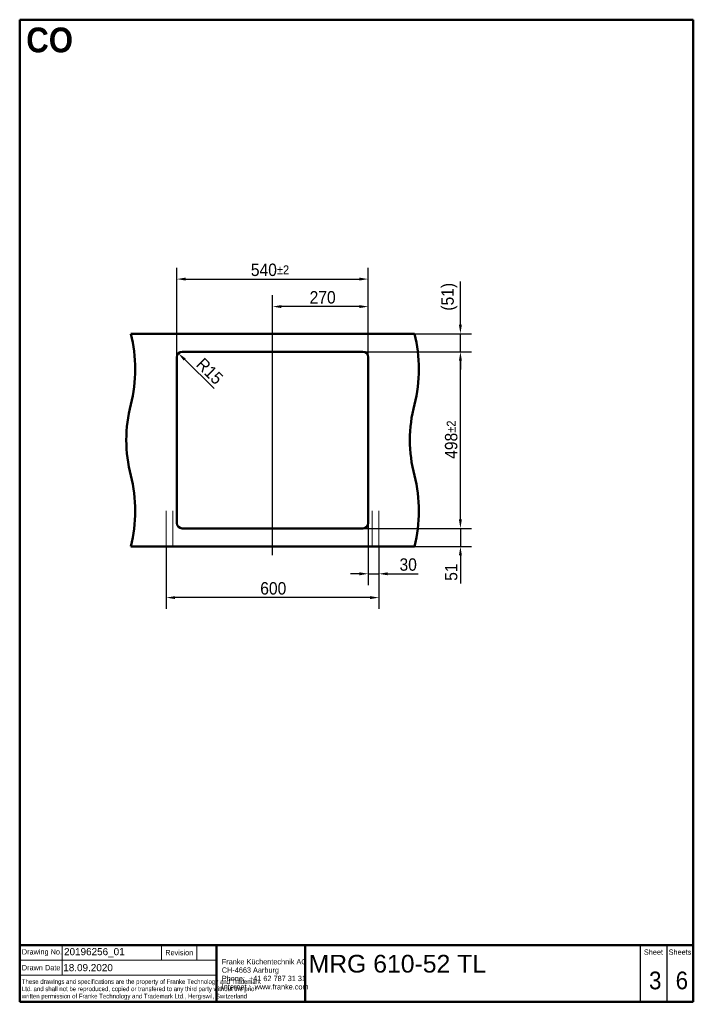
# Model space of a CAD drawing. Header units: millimetres. Extents: x 100 to 2000, y 93 to 2870.
import ezdxf
from ezdxf.enums import TextEntityAlignment as Align

# ---------------------------------------------------------------- set-up
doc = ezdxf.new("R2010")
doc.units = ezdxf.units.MM
doc.header["$LTSCALE"] = 10
for name, color, linetype, lineweight in [('Centerline(ISO)', 7, 'Continuous', 25), ('Dimensions(ISO)', 7, 'Continuous', 25), ('Sketch Geometry(DIN)', 7, 'Continuous', 50), ('Sketch Geometry(ISO)', 7, 'Continuous', 50), ('Symbole(DIN)', 7, 'Continuous', 25), ('Symbols(ISO)', 7, 'Continuous', 25), ('Visible Edges(ISO)', 7, 'Continuous', 50)]:
    doc.layers.add(name, color=color, linetype=linetype, lineweight=lineweight)
doc.styles.add('Text Style20', font='arial.ttf')
doc.styles.add('Text Style40', font='arial.ttf')
doc.styles.add('Text Style9', font='arial.ttf')
doc.styles.add('Text_3.5mm', font='arial.ttf', dxfattribs={"width": 0.9})
doc.styles.add('Text_5.0mm', font='arial.ttf', dxfattribs={"width": 0.9})
doc.styles.add('Text__1.3mm', font='arial.ttf', dxfattribs={"width": 0.9})
doc.styles.add('Text__1.5mm', font='arial.ttf', dxfattribs={"width": 0.9})
doc.styles.add('Text__3.5mm', font='arial.ttf', dxfattribs={"width": 0.9})
doc.styles.add('Text__5.0mm', font='arial.ttf', dxfattribs={"width": 0.9})
doc.dimstyles.new('KS-STANDARD', dxfattribs={"dimscale": 10, "dimtxt": 3.5, "dimasz": 2.5, "dimexe": 3.175, "dimexo": 0, "dimgap": 0.8, "dimtad": 1, "dimdec": 1, "dimrnd": 1e-08, "dimtxsty": 'Text_3.5mm', "dimcen": 0.09, "dimdle": 10, "dimclrd": 7, "dimclre": 7, "dimclrt": 7, "dimadec": 0, "dimazin": 2, "dimtfac": 0.714286, "dimtdec": 4, "dimtmove": 0, "dimatfit": 3, "dimfxl": 0, "dimtolj": 1, "dimlwd": 25, "dimlwe": 25, "dimarcsym": 0})

# ---------------------------------------------------------------- blocks, each defined once
blk = doc.blocks.new('Title Blocks FKT-Marketing')
at = {"layer": 'Sketch Geometry(DIN)', "color": 7, "linetype": 'Continuous', "lineweight": 50}
for p, q in [((97.45, 118.35), (287.45, 118.35)), ((97.45, 118.35), (97.45, 102.35)), ((152.95, 118.35), (152.95, 102.35)), ((177.95, 102.35), (177.95, 118.35)), ((287.45, 102.35), (287.45, 118.35)), ((97.45, 102.35), (287.45, 102.35))]:
    blk.add_line(p, q, dxfattribs=at)
at = {"layer": 'Sketch Geometry(DIN)', "color": 7, "linetype": 'Continuous', "lineweight": 18}
for p, q in [((109.45, 118.35), (109.45, 109.85)), ((137.45, 114.1), (137.45, 118.35)), ((147.45, 114.1), (147.45, 118.35)), ((97.45, 114.1), (152.95, 114.1)), ((97.45, 109.85), (152.95, 109.85))]:
    blk.add_line(p, q, dxfattribs=at)
at = {"layer": 'Sketch Geometry(DIN)', "color": 7, "linetype": 'Continuous', "lineweight": 25}
for p, q in [((272.45, 118.35), (272.45, 102.35)), ((279.95, 118.35), (279.95, 102.35))]:
    blk.add_line(p, q, dxfattribs=at)
at = {"layer": 'Symbole(DIN)', "color": 7, "style": 'Text__1.5mm'}
for s, insert, char_height, width, attachment_point in [('\\fArial|b0|i0;Drawing No.', (98.05, 116.22), 1.4986, 15.7321, 4), ('Revision', (142.45, 116.22), 1.499, 13.4705, 5), ('Sheet', (276.2, 116.35), 1.499, 6.6871, 5), ('Sheets', (283.7, 116.35), 1.499, 6.6871, 5), ('Drawn Date', (98.05, 111.97), 1.499, 13.6702, 4)]:
    blk.add_mtext(s, dxfattribs=dict(at, insert=insert, char_height=char_height, width=width, attachment_point=attachment_point))
at = {"layer": 'Symbole(DIN)', "color": 7, "attachment_point": 4, "line_spacing_factor": 0.944221}
for s, insert, char_height, width, style in [('\\fArial|b0|i0;{\\H1.4986;Franke Küchentechnik AG\\PCH-4663 Aarburg\\PPhone:  +41 62 787 31 31\\PInternet :  www.franke.com}', (154.45, 110.11), 1.4986, 34.1835, 'Text__3.5mm'), ('\\fArial|b0|i0;\\W0.75;These drawings and specifications are the property of Franke Technology and Trademark Ltd. and shall not be reproduced, copied or transfered to any third party without the prior written permission of Franke Technology and Trademark Ltd., Hergiswil, Switzerland', (98.05, 105.81), 1.3, 54.5435, 'Text__1.3mm')]:
    blk.add_mtext(s, dxfattribs=dict(at, insert=insert, char_height=char_height, width=width, style=style))
at = {"layer": 'Symbole(DIN)', "color": 7}
for tag, p, height, style in [('Document_Number_001', (109.96, 115.5), 2, 'Text Style40'), ('Title_001', (178.93, 110.6), 5, 'Text Style20'), ('Drawn_Date_001', (109.74, 110.99), 2, 'Text Style40')]:
    blk.add_attdef(tag, p, '', height=height, dxfattribs=dict(at, style=style))
at = {"layer": 'Symbole(DIN)', "color": 7, "style": 'Text Style40'}
blk.add_attdef('Revision_Index_1', text='', height=2, dxfattribs=at).set_placement((150.2, 116.22), align=Align.MIDDLE_CENTER)
at = {"layer": 'Symbole(DIN)', "color": 7, "style": 'Text__5.0mm', "width": 0.9}
for tag, p in [('Sheet_number_001', (274.96, 105.88)), ('Number_of_sheets_001', (282.47, 105.88))]:
    blk.add_attdef(tag, p, '', height=5, dxfattribs=at)
at = {"layer": 'Symbole(DIN)', "color": 7, "style": 'Text Style9'}
blk.add_attdef('Auxiliary_Remark1', text='', height=3.5, dxfattribs=at).set_placement((179.45, 105.85), align=Align.MIDDLE_LEFT)
blk = doc.blocks.new('Borders Marketing Border')
at = {"layer": 'Sketch Geometry(ISO)'}
for p, q in [((10, 287), (200, 287)), ((10, 10), (10, 287)), ((200, 287), (200, 10)), ((200, 10), (10, 10))]:
    blk.add_line(p, q, dxfattribs=at)
blk = doc.blocks.new('*D6')
at = {"layer": 'Defpoints', "color": 0, "linetype": 'Continuous'}
for p in [(1083.3, 1450.4), (1113.3, 1384.4), (1083.3, 1307.2)]:
    blk.add_point(p, dxfattribs=at)
at = {"layer": 'Dimensions(ISO)', "color": 7, "linetype": 'Continuous', "lineweight": 25}
for p, q in [((1083.3, 1450.4), (1083.3, 1275.4)), ((1113.3, 1384.4), (1113.3, 1275.4)), ((1058.3, 1307.2), (1033.3, 1307.2)), ((1083.3, 1307.2), (1113.3, 1307.2)), ((1138.3, 1307.2), (1224.3, 1307.2))]:
    blk.add_line(p, q, dxfattribs=at)
at = {"layer": 'Dimensions(ISO)', "color": 7, "linetype": 'Continuous'}
for points in [[(1058.3, 1311.4), (1058.3, 1303), (1083.3, 1307.2)], [(1138.3, 1311.4), (1138.3, 1303), (1113.3, 1307.2)]]:
    blk.add_solid(points, dxfattribs=at)
at = {"layer": 'Dimensions(ISO)', "color": 7, "linetype": 'Continuous', "lineweight": 25, "insert": (1171.3, 1333.1), "char_height": 35, "attachment_point": 4, "style": 'Text_3.5mm'}
blk.add_mtext('\\A1;30', dxfattribs=at)
blk = doc.blocks.new('*D7')
at = {"layer": 'Defpoints', "color": 0, "linetype": 'Continuous'}
for p in [(513.3, 1384.4), (1113.3, 1384.4), (513.3, 1240.1)]:
    blk.add_point(p, dxfattribs=at)
at = {"layer": 'Dimensions(ISO)', "color": 7, "linetype": 'Continuous', "lineweight": 25}
for p, q in [((513.3, 1384.4), (513.3, 1208.3)), ((1113.3, 1384.4), (1113.3, 1208.3)), ((1088.3, 1240.1), (538.3, 1240.1))]:
    blk.add_line(p, q, dxfattribs=at)
at = {"layer": 'Dimensions(ISO)', "color": 7, "linetype": 'Continuous'}
for points in [[(538.3, 1244.2), (538.3, 1235.9), (513.3, 1240.1)], [(1088.3, 1244.2), (1088.3, 1235.9), (1113.3, 1240.1)]]:
    blk.add_solid(points, dxfattribs=at)
at = {"layer": 'Dimensions(ISO)', "color": 7, "linetype": 'Continuous', "lineweight": 25, "insert": (778.5, 1265.9), "char_height": 35, "attachment_point": 4, "style": 'Text_3.5mm'}
blk.add_mtext('\\A1;600', dxfattribs=at)
blk = doc.blocks.new('*D8')
at = {"layer": 'Defpoints', "color": 0, "linetype": 'Continuous'}
for p in [(1068.3, 1435.4), (1343.1, 1435.4), (1213.3, 1384.4)]:
    blk.add_point(p, dxfattribs=at)
at = {"layer": 'Dimensions(ISO)', "color": 7, "linetype": 'Continuous', "lineweight": 25}
for p, q in [((1343.1, 1460.4), (1343.1, 1485.4)), ((1068.3, 1435.4), (1374.8, 1435.4)), ((1343.1, 1435.4), (1343.1, 1384.4)), ((1213.3, 1384.4), (1374.8, 1384.4)), ((1343.1, 1359.4), (1343.1, 1279.4))]:
    blk.add_line(p, q, dxfattribs=at)
at = {"layer": 'Dimensions(ISO)', "color": 7, "linetype": 'Continuous'}
for points in [[(1338.9, 1460.4), (1347.2, 1460.4), (1343.1, 1435.4)], [(1338.9, 1359.4), (1347.2, 1359.4), (1343.1, 1384.4)]]:
    blk.add_solid(points, dxfattribs=at)
at = {"layer": 'Dimensions(ISO)', "color": 7, "linetype": 'Continuous', "lineweight": 25, "insert": (1317.2, 1287.4), "char_height": 35, "attachment_point": 4, "rotation": 90, "style": 'Text_3.5mm'}
blk.add_mtext('\\A1;51', dxfattribs=at)
blk = doc.blocks.new('*D9')
at = {"layer": 'Defpoints', "color": 0, "linetype": 'Continuous'}
for p in [(1213.3, 1984.4), (1343.1, 1984.4), (1068.3, 1933.4)]:
    blk.add_point(p, dxfattribs=at)
at = {"layer": 'Dimensions(ISO)', "color": 7, "linetype": 'Continuous', "lineweight": 25}
for p, q in [((1343.1, 2009.4), (1343.1, 2131.4)), ((1213.3, 1984.4), (1374.8, 1984.4)), ((1343.1, 1933.4), (1343.1, 1984.4)), ((1068.3, 1933.4), (1374.8, 1933.4)), ((1343.1, 1908.4), (1343.1, 1883.4))]:
    blk.add_line(p, q, dxfattribs=at)
at = {"layer": 'Dimensions(ISO)', "color": 7, "linetype": 'Continuous'}
for points in [[(1338.9, 2009.4), (1347.2, 2009.4), (1343.1, 1984.4)], [(1338.9, 1908.4), (1347.2, 1908.4), (1343.1, 1933.4)]]:
    blk.add_solid(points, dxfattribs=at)
at = {"layer": 'Dimensions(ISO)', "color": 7, "linetype": 'Continuous', "lineweight": 25, "insert": (1312.1, 2049.4), "char_height": 35, "attachment_point": 4, "rotation": 90, "style": 'Text_3.5mm'}
blk.add_mtext('\\A1;(51)', dxfattribs=at)
blk = doc.blocks.new('*D10')
at = {"layer": 'Defpoints', "color": 0, "linetype": 'Continuous'}
for p in [(813.3, 2060.8), (813.3, 2049.1), (1083.3, 1918.4)]:
    blk.add_point(p, dxfattribs=at)
at = {"layer": 'Dimensions(ISO)', "color": 7, "linetype": 'Continuous', "lineweight": 25}
for p, q in [((813.3, 2049.1), (813.3, 2092.6)), ((1083.3, 1918.4), (1083.3, 2092.6)), ((1058.3, 2060.8), (838.3, 2060.8))]:
    blk.add_line(p, q, dxfattribs=at)
at = {"layer": 'Dimensions(ISO)', "color": 7, "linetype": 'Continuous'}
for points in [[(838.3, 2065), (838.3, 2056.7), (813.3, 2060.8)], [(1058.3, 2065), (1058.3, 2056.7), (1083.3, 2060.8)]]:
    blk.add_solid(points, dxfattribs=at)
at = {"layer": 'Dimensions(ISO)', "color": 7, "linetype": 'Continuous', "lineweight": 25, "insert": (917.8, 2086.7), "char_height": 35, "attachment_point": 4, "style": 'Text_3.5mm'}
blk.add_mtext('\\A1;270', dxfattribs=at)
blk = doc.blocks.new('*D11')
at = {"layer": 'Defpoints', "color": 0, "linetype": 'Continuous'}
for p in [(1068.3, 1933.4), (1343.1, 1933.4), (1068.3, 1435.4)]:
    blk.add_point(p, dxfattribs=at)
at = {"layer": 'Dimensions(ISO)', "color": 7, "linetype": 'Continuous', "lineweight": 25}
for p, q in [((1068.3, 1933.4), (1374.8, 1933.4)), ((1343.1, 1460.4), (1343.1, 1908.4)), ((1068.3, 1435.4), (1374.8, 1435.4))]:
    blk.add_line(p, q, dxfattribs=at)
at = {"layer": 'Dimensions(ISO)', "color": 7, "linetype": 'Continuous'}
for points in [[(1338.9, 1908.4), (1347.2, 1908.4), (1343.1, 1933.4)], [(1338.9, 1460.4), (1347.2, 1460.4), (1343.1, 1435.4)]]:
    blk.add_solid(points, dxfattribs=at)
at = {"layer": 'Dimensions(ISO)', "color": 7, "linetype": 'Continuous', "lineweight": 25, "insert": (1317.2, 1631.5), "char_height": 35, "attachment_point": 4, "rotation": 90, "style": 'Text_3.5mm'}
blk.add_mtext('\\A1;498{\\H25.000001;±2}', dxfattribs=at)
blk = doc.blocks.new('*D12')
at = {"layer": 'Defpoints', "color": 0, "linetype": 'Continuous'}
for p in [(1083.3, 2138.4), (543.3, 1918.4), (1083.3, 1918.4)]:
    blk.add_point(p, dxfattribs=at)
at = {"layer": 'Dimensions(ISO)', "color": 7, "linetype": 'Continuous', "lineweight": 25}
for p, q in [((543.3, 1918.4), (543.3, 2170.2)), ((1083.3, 1918.4), (1083.3, 2170.2)), ((568.3, 2138.4), (1058.3, 2138.4))]:
    blk.add_line(p, q, dxfattribs=at)
at = {"layer": 'Dimensions(ISO)', "color": 7, "linetype": 'Continuous'}
for points in [[(568.3, 2142.6), (568.3, 2134.3), (543.3, 2138.4)], [(1058.3, 2142.6), (1058.3, 2134.3), (1083.3, 2138.4)]]:
    blk.add_solid(points, dxfattribs=at)
at = {"layer": 'Dimensions(ISO)', "color": 7, "linetype": 'Continuous', "lineweight": 25, "insert": (752, 2164.3), "char_height": 35, "attachment_point": 4, "style": 'Text_3.5mm'}
blk.add_mtext('\\A1;540{\\H25.000001;±2}', dxfattribs=at)
blk = doc.blocks.new('*D13')
at = {"layer": 'Defpoints', "color": 0, "linetype": 'Continuous'}
for p in [(547.6, 1928.9), (558.3, 1918.4)]:
    blk.add_point(p, dxfattribs=at)
at = {"layer": 'Dimensions(ISO)', "color": 7, "linetype": 'Continuous', "lineweight": 25}
blk.add_line((648.8, 1830.1), (565.5, 1911.4), dxfattribs=at)
at = {"layer": 'Dimensions(ISO)', "color": 7, "linetype": 'Continuous'}
blk.add_solid([(568.4, 1914.4), (562.5, 1908.5), (547.6, 1928.9)], dxfattribs=at)
at = {"layer": 'Dimensions(ISO)', "color": 7, "linetype": 'Continuous', "lineweight": 25, "insert": (607.1, 1906.9), "char_height": 35, "attachment_point": 4, "rotation": 315.6863, "style": 'Text_3.5mm'}
blk.add_mtext('\\A1;R15', dxfattribs=at)

msp = doc.modelspace()

# ---------------------------------------------------------------- linework, layer by layer
at = {"layer": 'Centerline(ISO)', "linetype": 'Continuous'}
msp.add_line((813.302, 1359.428), (813.302, 2049.096), dxfattribs=at)
at = {"layer": 'Sketch Geometry(ISO)', "linetype": 'Continuous', "lineweight": 18}
for p, q in [((513.302, 1384.428), (513.302, 1484.428)), ((532.302, 1384.428), (532.302, 1484.428)), ((1094.302, 1384.428), (1094.302, 1484.428)), ((1113.302, 1384.428), (1113.302, 1484.428))]:
    msp.add_line(p, q, dxfattribs=at)
at = {"layer": 'Visible Edges(ISO)'}
for p, q in [((413.302, 1984.428), (1213.302, 1984.428)), ((543.302, 1450.428), (543.302, 1918.428)), ((558.302, 1933.428), (1068.302, 1933.428)), ((1083.302, 1918.428), (1083.302, 1450.428)), ((1068.302, 1435.428), (558.302, 1435.428)), ((413.302, 1384.428), (1213.302, 1384.428))]:
    msp.add_line(p, q, dxfattribs=at)
for centre, radius, start, end in [((26.004, 1884.428), 400, 345.522488, 14.477512), ((826.004, 1884.428), 400, 345.522488, 14.477512), ((558.302, 1918.428), 15, 90, 180), ((1068.302, 1918.428), 15, 0, 90), ((800.601, 1684.428), 400, 165.522488, 194.477512), ((1600.601, 1684.428), 400, 165.522488, 194.477512), ((26.004, 1484.428), 400, 345.522488, 14.477512), ((826.004, 1484.428), 400, 345.522488, 14.477512), ((558.302, 1450.428), 15, 180, 270), ((1068.302, 1450.428), 15, 270, 0)]:
    msp.add_arc(centre, radius, start, end, dxfattribs=at)

# ---------------------------------------------------------------- block references
at = {"xscale": 10, "yscale": 10, "zscale": 10}
msp.add_blockref('Borders Marketing Border', (0, 0), dxfattribs=at)
msp.add_blockref('Title Blocks FKT-Marketing', (-874.458, -923.483), dxfattribs=at).add_auto_attribs({'Title_001': 'MRG 610-52 TL', 'Document_Number_001': '20196256_01', 'Drawn_Date_001': '18.09.2020', 'Sheet_number_001': '3', 'Number_of_sheets_001': '6'})

# ---------------------------------------------------------------- texts
at = {"layer": 'Symbols(ISO)', "color": 7, "insert": (118.491, 2812.407), "char_height": 70, "width": 131.9436, "attachment_point": 4, "style": 'Text_5.0mm'}
msp.add_mtext('\\fArial|b1|i0;{\\H70.0000;CO}', dxfattribs=at)

# ---------------------------------------------------------------- dimensions: what is measured, and where the dimension line sits
at = {"layer": 'Dimensions(ISO)', "color": 7, "linetype": 'Continuous', "lineweight": 25}
for base, p1, p2, override, picture, middle in [((1083.302, 2138.428), (543.302, 1918.428), (1083.302, 1918.428), {"dimgap": 0.8, "dimdec": 0, "dimtol": 1, "dimlim": 0, "dimtp": 2, "dimtm": 2, "dimtdec": 4, "dimtofl": 0, "dimatfit": 1}, '*D12', (804.302, 2138.428)), ((513.302, 1240.066), (1113.302, 1384.428), (513.302, 1384.428), {"dimgap": 0.8, "dimdec": 1, "dimtol": 0, "dimlim": 0, "dimtp": 0, "dimtm": 0, "dimtdec": 4, "dimtofl": 0, "dimatfit": 1}, '*D7', (813.302, 1240.066))]:
    dim = msp.add_linear_dim(base=base, p1=p1, p2=p2, dimstyle='KS-STANDARD', override=override, dxfattribs=at)
    dim.commit()
    dim.dimension.update_dxf_attribs({"geometry": picture, "text_midpoint": middle, "dimtype": 160})
dim = msp.add_linear_dim(base=(1343.079, 1984.428), p1=(1068.302, 1933.428), p2=(1213.302, 1984.428), angle=90, text='(<>)', dimstyle='KS-STANDARD', override={"dimgap": 0.8, "dimdec": 1, "dimtol": 0, "dimlim": 0, "dimtp": 0, "dimtm": 0, "dimtdec": 4, "dimtofl": 1, "dimatfit": 1}, dxfattribs=at)
dim.commit()
dim.dimension.update_dxf_attribs({"geometry": '*D9', "text_midpoint": (1343.079, 2086.43), "dimtype": 160})
for base, p1, p2, angle, override, picture, middle in [((813.302, 2060.837), (1083.302, 1918.428), (813.302, 2049.096), 180, {"dimgap": 0.8, "dimdec": 0, "dimtol": 0, "dimlim": 0, "dimtp": 0, "dimtm": 0, "dimtdec": 4, "dimtofl": 0, "dimatfit": 1}, '*D10', (952.802, 2060.837)), ((1343.079, 1933.428), (1068.302, 1435.428), (1068.302, 1933.428), 90, {"dimgap": 0.8, "dimdec": 1, "dimtol": 1, "dimlim": 0, "dimtp": 2, "dimtm": 2, "dimtdec": 4, "dimtofl": 0, "dimatfit": 1}, '*D11', (1343.079, 1684.428)), ((1343.079, 1435.428), (1213.302, 1384.428), (1068.302, 1435.428), 90, {"dimgap": 0.8, "dimdec": 1, "dimtol": 0, "dimlim": 0, "dimtp": 0, "dimtm": 0, "dimtdec": 4, "dimtofl": 1, "dimatfit": 1}, '*D8', (1343.079, 1306.907)), ((1083.302, 1307.2), (1113.302, 1384.428), (1083.302, 1450.428), 180, {"dimgap": 0.8, "dimdec": 0, "dimtol": 0, "dimlim": 0, "dimtp": 0, "dimtm": 0, "dimtdec": 4, "dimtofl": 1, "dimatfit": 1}, '*D6', (1193.799, 1307.2))]:
    dim = msp.add_linear_dim(base=base, p1=p1, p2=p2, angle=angle, dimstyle='KS-STANDARD', override=override, dxfattribs=at)
    dim.commit()
    dim.dimension.update_dxf_attribs({"geometry": picture, "text_midpoint": middle, "dimtype": 160})
dim = msp.add_radius_dim(center=(558.302, 1918.428), mpoint=(547.57, 1928.907), dimstyle='KS-STANDARD', override={"dimgap": 0.8, "dimdec": 1, "dimlfac": 1, "dimcen": 0, "dimtol": 0, "dimlim": 0, "dimtp": 0, "dimtm": 0, "dimtdec": 4, "dimtofl": 0}, dxfattribs=at)
dim.commit()
dim.dimension.update_dxf_attribs({"geometry": '*D13', "text_midpoint": (616.083, 1862.015), "dimtype": 164})

doc.saveas('drawing.dxf')
